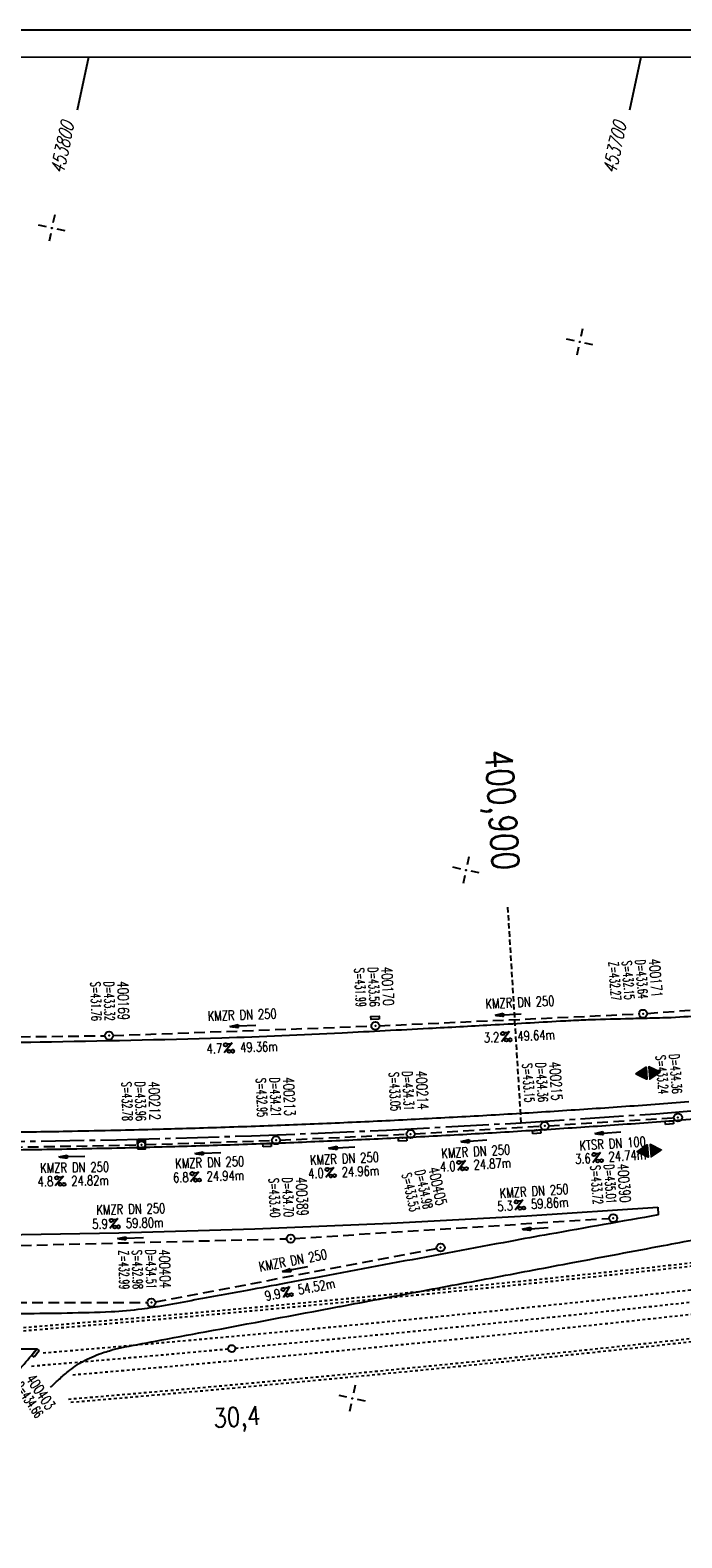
# Model space of a CAD drawing. Extents: x 0 to 1135, y 0 to 420.
# Tile 16 of 48: x 629 to 749, y 141 to 420. Entities that reach past the tile are written whole.
import ezdxf
from ezdxf.enums import TextEntityAlignment as Align

# ---------------------------------------------------------------- set-up
doc = ezdxf.new("R2010")
doc.units = 0
doc.header["$LTSCALE"] = 2
doc.header["$MEASUREMENT"] = 0
for name, pattern in [('ACAD_ISO03W100', [0.5, 0.25, -0.25]), ('ACAD_ISO05W100', [0.5, 0.25, -0.25]), ('ACHSE', [5.5, 4, -0.5, 0.5, -0.5]), ('AUSGEZOGEN', [0]), ('GESTRICH-X2', [1.5, 1, -0.5]), ('GESTRICHELT', [0.75, 0.5, -0.25])]:
    doc.linetypes.add(name, pattern=pattern)
doc.layers.get('0').update_dxf_attribs({"linetype": 'AUSGEZOGEN'})
for name, color, linetype in [('ACHSETOP', 250, 'ACHSE'), ('Bahnachse', 7, 'CONTINUOUS'), ('FBR', 8, 'CONTINUOUS'), ('GEF', 7, 'AUSGEZOGEN'), ('Gleisachsen', 7, 'CONTINUOUS'), ('HEKTOM', 250, 'GESTRICHELT'), ('KANAL', 7, 'GESTRICH-X2'), ('NETZ', 250, 'CONTINUOUS'), ('PFEIL', 7, 'CONTINUOUS'), ('RAHMEN', 250, 'AUSGEZOGEN'), ('SCHACHTNR', 6, 'CONTINUOUS'), ('SCHSYMBOL', 7, 'CONTINUOUS'), ('TEXTO', 4, 'CONTINUOUS'), ('TEXTU', 4, 'CONTINUOUS'), ('TUNNEL', 15, 'CONTINUOUS')]:
    doc.layers.add(name, color=color, linetype=linetype)
doc.styles.add('ROMANS', font='romans.shx', dxfattribs={"width": 0.8})

# ---------------------------------------------------------------- blocks, each defined once
blk = doc.blocks.new('IKR')
at = {"color": 0}
for p, q in [((-2.5, 0), (-1, 0)), ((0, 1), (0, 2.5)), ((1, 0), (2.5, 0)), ((0, -2.5), (0, -1))]:
    blk.add_line(p, q, dxfattribs=at)
blk.add_circle((0, 0), 0.05, dxfattribs=at)
blk.add_point((0, 0), dxfattribs=at)
blk = doc.blocks.new('GST')
at = {"color": 0}
blk.add_circle((0, 0), 0.75, dxfattribs=at)
blk.add_point((0, 0), dxfattribs=at)
blk = doc.blocks.new('10')
blk.add_blockref('GST', (0, 0))
blk = doc.blocks.new('PROM')
blk.add_line((1.57, 1.82), (0.02, 0.02))
for centre, radius in [((0.32, 1.51), 0.317), ((0.94, 0.29), 0.283), ((1.64, 0.29), 0.283)]:
    blk.add_circle(centre, radius)
blk.add_arc((0.99, 2.68), 1.03, 239.1414, 303.3549)
blk = doc.blocks.new('PFEIL2')
at = {"color": 0}
for p, q in [((0.88, 0), (-2.4, -0.01)), ((0.88, -0.27), (0.88, 0.28)), ((0.88, 0.28), (2.43, 0.01)), ((0.91, 0.27), (0.88, 0.26)), ((0.97, 0.26), (0.88, 0.25)), ((1.02, 0.25), (0.88, 0.23)), ((1.07, 0.24), (0.88, 0.21)), ((1.13, 0.23), (0.88, 0.19)), ((1.18, 0.22), (0.88, 0.17)), ((1.24, 0.21), (0.88, 0.15)), ((1.29, 0.21), (0.88, 0.14)), ((1.34, 0.2), (0.88, 0.12)), ((1.4, 0.19), (0.88, 0.1)), ((1.45, 0.18), (0.88, 0.08)), ((1.51, 0.17), (0.88, 0.06)), ((1.56, 0.16), (0.88, 0.04)), ((1.61, 0.15), (0.88, 0.02)), ((1.67, 0.14), (0.88, 0.01)), ((1.72, 0.13), (0.88, -0.01)), ((1.78, 0.12), (0.88, -0.03)), ((1.83, 0.11), (0.88, -0.05)), ((1.88, 0.1), (0.88, -0.07)), ((1.94, 0.09), (0.88, -0.09)), ((2.05, 0.08), (0.88, -0.12)), ((1.99, 0.08), (0.88, -0.11)), ((2.1, 0.07), (0.88, -0.14)), ((2.15, 0.06), (0.88, -0.16)), ((2.21, 0.05), (0.88, -0.18)), ((2.26, 0.04), (0.88, -0.2)), ((2.32, 0.03), (0.88, -0.22)), ((2.37, 0.02), (0.88, -0.23)), ((2.42, 0.01), (0.88, -0.25)), ((2.43, 0.01), (0.88, -0.27))]:
    blk.add_line(p, q, dxfattribs=at)
blk = doc.blocks.new('13')
blk.add_lwpolyline([(0.76, 1.22), (-0.75, 1.22), (-0.75, 1.8), (0.76, 1.8)], close=True)
at = {"rotation": 180}
blk.add_blockref('GST', (0, 0), dxfattribs=at)
blk = doc.blocks.new('20')
blk.add_lwpolyline([(-0.75, -0.75), (0.75, -0.75), (0.75, 0.75), (-0.75, 0.75)], close=True)
blk.add_circle((0, 0), 0.676)
blk.add_point((0, 0))
blk = doc.blocks.new('30S')
at = {"color": 0}
for p, q in [((-0.75, -0.58), (-0.75, 0)), ((-0.75, 0), (0.75, 0)), ((0.75, 0), (0.75, -0.58)), ((0.75, -0.58), (-0.75, -0.58))]:
    blk.add_line(p, q, dxfattribs=at)
blk.add_point((0, 0), dxfattribs=at)
blk = doc.blocks.new('*X21')
at = {"color": 0}
for p, q in [((377.11, 181.02), (378.19, 182.1)), ((377.11, 180.99), (378.2, 182.08)), ((377.12, 181.04), (378.18, 182.1)), ((377.12, 180.99), (378.2, 182.08)), ((377.12, 180.99), (378.2, 182.07)), ((377.13, 180.99), (378.21, 182.06)), ((377.14, 181.06), (378.18, 182.11)), ((377.14, 180.99), (378.21, 182.06)), ((377.15, 181.09), (378.18, 182.11)), ((377.15, 180.99), (378.21, 182.05)), ((377.16, 181.11), (378.17, 182.12)), ((377.16, 180.99), (378.22, 182.05)), ((377.17, 181.13), (378.17, 182.13)), ((377.17, 180.99), (378.22, 182.04)), ((377.18, 181.15), (378.17, 182.13)), ((377.18, 180.99), (378.22, 182.04)), ((377.19, 180.99), (378.23, 182.03)), ((377.2, 181.17), (378.16, 182.14)), ((377.2, 180.99), (378.23, 182.02)), ((377.2, 180.99), (378.23, 182.02)), ((377.21, 181.19), (378.16, 182.14)), ((377.21, 180.99), (378.24, 182.01)), ((377.22, 181.21), (378.16, 182.15)), ((377.22, 180.99), (378.24, 182.01)), ((377.23, 181.23), (378.15, 182.15)), ((377.23, 180.99), (378.24, 182)), ((377.24, 180.99), (378.25, 182)), ((377.25, 181.25), (378.15, 182.16)), ((377.25, 180.99), (378.25, 181.99)), ((377.26, 181.27), (378.15, 182.16)), ((377.26, 180.99), (378.25, 181.99)), ((377.27, 181.29), (378.14, 182.17)), ((377.27, 180.99), (378.25, 181.98)), ((377.27, 180.99), (378.26, 181.97)), ((377.28, 181.32), (378.14, 182.18)), ((377.28, 180.99), (378.26, 181.97)), ((377.29, 181.34), (378.14, 182.18)), ((377.29, 180.99), (378.26, 181.96)), ((377.3, 180.99), (378.27, 181.96)), ((377.31, 181.36), (378.14, 182.19)), ((377.31, 180.99), (378.27, 181.95)), ((377.32, 181.38), (378.13, 182.19)), ((377.32, 180.99), (378.27, 181.95)), ((377.33, 181.4), (378.13, 182.2)), ((377.33, 180.99), (378.28, 181.94)), ((377.34, 181.42), (378.13, 182.2)), ((377.34, 180.99), (378.28, 181.93)), ((377.35, 181.44), (378.12, 182.21)), ((377.35, 180.99), (378.28, 181.93)), ((377.35, 180.99), (378.29, 181.92)), ((377.36, 180.99), (378.29, 181.92)), ((377.37, 181.46), (378.12, 182.22)), ((377.37, 180.99), (378.29, 181.91)), ((377.38, 181.48), (378.12, 182.22)), ((377.38, 180.99), (378.3, 181.91)), ((377.39, 181.5), (378.11, 182.23)), ((377.39, 180.99), (378.3, 181.9)), ((377.4, 181.52), (378.11, 182.23)), ((377.4, 180.99), (378.3, 181.9)), ((377.41, 181.55), (378.11, 182.24)), ((377.41, 180.99), (378.31, 181.89)), ((377.42, 180.99), (378.31, 181.88)), ((377.43, 181.57), (378.1, 182.24)), ((377.43, 180.99), (378.31, 181.88)), ((377.43, 180.99), (378.32, 181.87)), ((377.44, 181.59), (378.1, 182.25)), ((377.44, 180.99), (378.32, 181.87)), ((377.45, 181.61), (378.1, 182.25)), ((377.45, 180.99), (378.32, 181.86)), ((377.46, 181.63), (378.09, 182.26)), ((377.46, 180.99), (378.33, 181.86)), ((377.47, 181.65), (378.09, 182.27)), ((377.47, 180.99), (378.33, 181.85)), ((377.48, 180.99), (378.33, 181.85)), ((377.49, 181.67), (378.09, 182.27)), ((377.49, 180.99), (378.34, 181.84)), ((377.5, 181.69), (378.08, 182.28)), ((377.5, 180.99), (378.34, 181.83)), ((377.5, 180.99), (378.34, 181.83)), ((377.51, 181.71), (378.08, 182.28)), ((377.51, 180.99), (378.35, 181.82)), ((377.52, 181.73), (378.08, 182.29)), ((377.52, 180.99), (378.35, 181.82)), ((377.53, 181.75), (378.07, 182.29)), ((377.53, 180.99), (378.35, 181.81)), ((377.54, 180.99), (378.36, 181.81)), ((377.55, 181.78), (378.07, 182.3)), ((377.55, 180.99), (378.36, 181.8)), ((377.56, 181.8), (378.07, 182.3)), ((377.56, 180.99), (378.36, 181.79)), ((377.57, 181.82), (378.06, 182.31)), ((377.57, 180.99), (378.36, 181.79)), ((377.58, 181.84), (378.06, 182.32)), ((377.58, 180.99), (378.37, 181.78)), ((377.58, 180.99), (378.37, 181.78)), ((377.59, 180.99), (378.37, 181.77)), ((377.6, 181.86), (378.06, 182.32)), ((377.6, 180.99), (378.38, 181.77)), ((377.61, 181.88), (378.05, 182.33)), ((377.61, 180.99), (378.38, 181.76)), ((377.62, 181.9), (378.05, 182.33)), ((377.62, 180.99), (378.38, 181.76)), ((377.63, 181.92), (378.05, 182.34)), ((377.63, 180.99), (378.39, 181.75)), ((377.64, 181.94), (378.04, 182.34)), ((377.64, 180.99), (378.39, 181.74)), ((377.65, 180.99), (378.39, 181.74)), ((377.65, 180.99), (378.4, 181.73)), ((377.66, 181.96), (378.04, 182.35)), ((377.66, 180.99), (378.4, 181.73)), ((377.67, 181.98), (378.04, 182.36)), ((377.67, 180.99), (378.4, 181.72)), ((377.68, 182.01), (378.03, 182.36)), ((377.68, 180.99), (378.41, 181.72)), ((377.69, 182.03), (378.03, 182.37)), ((377.69, 180.99), (378.41, 181.71)), ((377.7, 182.05), (378.03, 182.37)), ((377.7, 180.99), (378.41, 181.71)), ((377.71, 180.99), (378.42, 181.7)), ((377.72, 182.07), (378.03, 182.38)), ((377.72, 180.99), (378.42, 181.69)), ((377.73, 182.09), (378.02, 182.38)), ((377.73, 180.99), (378.42, 181.69)), ((377.73, 180.99), (378.43, 181.68)), ((377.74, 182.11), (378.02, 182.39)), ((377.74, 180.99), (378.43, 181.68)), ((377.75, 182.13), (378.02, 182.39)), ((377.75, 180.99), (378.43, 181.67)), ((377.76, 182.15), (378.01, 182.4)), ((377.76, 180.99), (378.44, 181.67)), ((377.77, 180.99), (378.44, 181.66)), ((377.78, 182.17), (378.01, 182.41)), ((377.78, 180.99), (378.44, 181.65)), ((377.79, 182.19), (378.01, 182.41)), ((377.79, 180.99), (378.45, 181.65)), ((377.8, 182.21), (378, 182.42)), ((377.8, 180.99), (378.45, 181.64)), ((377.81, 182.24), (378, 182.42)), ((377.81, 180.99), (378.45, 181.64)), ((377.81, 180.99), (378.46, 181.63)), ((377.82, 182.26), (378, 182.43)), ((377.82, 180.99), (378.46, 181.63)), ((377.83, 180.99), (378.46, 181.62)), ((377.84, 182.28), (377.99, 182.43)), ((377.84, 180.99), (378.47, 181.62)), ((377.85, 182.3), (377.99, 182.44)), ((377.85, 180.99), (378.47, 181.61)), ((377.86, 182.32), (377.99, 182.44)), ((377.86, 180.99), (378.47, 181.6)), ((377.87, 182.34), (377.98, 182.45)), ((377.87, 180.99), (378.47, 181.6)), ((377.88, 180.99), (378.48, 181.59)), ((377.88, 180.99), (378.48, 181.59)), ((377.89, 182.36), (377.98, 182.46)), ((377.89, 180.99), (378.48, 181.58)), ((377.9, 182.38), (377.98, 182.46)), ((377.9, 180.99), (378.49, 181.58)), ((377.91, 182.4), (377.97, 182.47)), ((377.91, 180.99), (378.49, 181.57)), ((377.92, 182.42), (377.97, 182.47)), ((377.92, 180.99), (378.49, 181.57)), ((377.93, 182.44), (377.97, 182.48)), ((377.93, 180.99), (378.5, 181.56)), ((377.94, 180.99), (378.5, 181.55)), ((377.95, 182.47), (377.96, 182.48)), ((377.95, 180.99), (378.5, 181.55)), ((377.96, 180.99), (378.51, 181.54)), ((377.96, 180.99), (378.51, 181.54)), ((377.97, 180.99), (378.51, 181.53)), ((377.98, 180.99), (378.52, 181.53)), ((377.99, 180.99), (378.52, 181.52)), ((378, 180.99), (378.52, 181.51)), ((378.01, 180.99), (378.53, 181.51)), ((378.02, 180.99), (378.53, 181.5)), ((378.03, 180.99), (378.53, 181.5)), ((378.03, 180.99), (378.54, 181.49)), ((378.04, 180.99), (378.54, 181.49)), ((378.05, 180.99), (378.54, 181.48)), ((378.06, 180.99), (378.55, 181.48)), ((378.07, 180.99), (378.55, 181.47)), ((378.08, 180.99), (378.55, 181.46)), ((378.09, 180.99), (378.56, 181.46)), ((378.1, 180.99), (378.56, 181.45)), ((378.11, 180.99), (378.56, 181.45)), ((378.11, 180.99), (378.57, 181.44)), ((378.12, 180.99), (378.57, 181.44)), ((378.13, 180.99), (378.57, 181.43)), ((378.14, 180.99), (378.58, 181.42)), ((378.15, 180.99), (378.58, 181.42)), ((378.16, 180.99), (378.58, 181.41)), ((378.17, 180.99), (378.58, 181.41)), ((378.18, 180.99), (378.59, 181.4)), ((378.19, 180.99), (378.59, 181.4)), ((378.19, 180.99), (378.59, 181.39)), ((378.2, 180.99), (378.6, 181.39)), ((378.21, 180.99), (378.6, 181.38)), ((378.22, 180.99), (378.6, 181.37)), ((378.23, 180.99), (378.61, 181.37)), ((378.24, 180.99), (378.61, 181.36)), ((378.25, 180.99), (378.61, 181.36)), ((378.26, 180.99), (378.62, 181.35)), ((378.26, 180.99), (378.62, 181.35)), ((378.27, 180.99), (378.62, 181.34)), ((378.28, 180.99), (378.63, 181.34)), ((378.29, 180.99), (378.63, 181.33)), ((378.3, 180.99), (378.63, 181.32)), ((378.31, 180.99), (378.64, 181.32)), ((378.32, 180.99), (378.64, 181.31)), ((378.33, 180.99), (378.64, 181.31)), ((378.34, 180.99), (378.65, 181.3)), ((378.34, 180.99), (378.65, 181.3)), ((378.35, 180.99), (378.65, 181.29)), ((378.36, 180.99), (378.66, 181.28)), ((378.37, 180.99), (378.66, 181.28)), ((378.38, 180.99), (378.66, 181.27)), ((378.39, 180.99), (378.67, 181.27)), ((378.4, 180.99), (378.67, 181.26)), ((378.41, 180.99), (378.67, 181.26)), ((378.42, 180.99), (378.68, 181.25)), ((378.42, 180.99), (378.68, 181.25)), ((378.43, 180.99), (378.68, 181.24)), ((378.44, 180.99), (378.69, 181.23)), ((378.45, 180.99), (378.69, 181.23)), ((378.46, 180.99), (378.69, 181.22)), ((378.47, 180.99), (378.69, 181.22)), ((378.48, 180.99), (378.7, 181.21)), ((378.49, 180.99), (378.7, 181.21)), ((378.49, 180.99), (378.7, 181.2)), ((378.5, 180.99), (378.71, 181.2)), ((378.51, 180.99), (378.71, 181.19)), ((378.52, 180.99), (378.71, 181.18)), ((378.53, 180.99), (378.72, 181.18)), ((378.54, 180.99), (378.72, 181.17)), ((378.55, 180.99), (378.72, 181.17)), ((378.56, 180.99), (378.73, 181.16)), ((378.57, 180.99), (378.73, 181.16)), ((378.57, 180.99), (378.73, 181.15)), ((378.58, 180.99), (378.74, 181.14)), ((378.59, 180.99), (378.74, 181.14)), ((378.6, 180.99), (378.74, 181.13)), ((378.61, 180.99), (378.75, 181.13)), ((378.62, 180.99), (378.75, 181.12)), ((378.63, 180.99), (378.75, 181.12)), ((378.64, 180.99), (378.76, 181.11)), ((378.64, 180.99), (378.76, 181.11)), ((378.65, 180.99), (378.76, 181.1)), ((378.66, 180.99), (378.77, 181.09)), ((378.67, 180.99), (378.77, 181.09)), ((378.68, 180.99), (378.77, 181.08)), ((378.69, 180.99), (378.78, 181.08)), ((378.7, 180.99), (378.78, 181.07)), ((378.71, 180.99), (378.78, 181.07)), ((378.72, 180.99), (378.79, 181.06)), ((378.72, 180.99), (378.79, 181.06)), ((378.73, 180.99), (378.79, 181.05)), ((378.74, 180.99), (378.8, 181.04)), ((378.75, 180.99), (378.8, 181.04)), ((378.76, 180.99), (378.8, 181.03)), ((378.77, 180.99), (378.8, 181.03)), ((378.78, 180.99), (378.81, 181.02)), ((378.79, 180.99), (378.81, 181.02)), ((378.8, 180.99), (378.81, 181.01)), ((378.8, 180.99), (378.82, 181)), ((378.81, 180.99), (378.82, 181)), ((377.1, 180.56), (377.12, 180.58)), ((377.1, 180.57), (377.11, 180.58)), ((377.11, 180.55), (377.14, 180.58)), ((377.11, 180.55), (377.13, 180.58)), ((377.11, 180.56), (377.13, 180.58)), ((377.12, 180.53), (377.17, 180.58)), ((377.12, 180.53), (377.16, 180.58)), ((377.12, 180.54), (377.15, 180.58)), ((377.13, 180.51), (377.21, 180.58)), ((377.13, 180.51), (377.2, 180.58)), ((377.13, 180.52), (377.19, 180.58)), ((377.13, 180.52), (377.18, 180.58)), ((377.14, 180.49), (377.23, 180.58)), ((377.14, 180.49), (377.22, 180.58)), ((377.14, 180.5), (377.21, 180.58)), ((377.15, 180.47), (377.26, 180.58)), ((377.15, 180.48), (377.25, 180.58)), ((377.15, 180.48), (377.24, 180.58)), ((377.16, 180.46), (377.29, 180.58)), ((377.16, 180.46), (377.28, 180.58)), ((377.16, 180.47), (377.27, 180.58)), ((377.17, 180.44), (377.31, 180.58)), ((377.17, 180.44), (377.3, 180.58)), ((377.17, 180.45), (377.29, 180.58)), ((377.18, 180.42), (377.34, 180.58)), ((377.18, 180.43), (377.33, 180.58)), ((377.18, 180.43), (377.32, 180.58)), ((377.19, 180.41), (377.36, 180.58)), ((377.19, 180.41), (377.36, 180.58)), ((377.19, 180.42), (377.35, 180.58)), ((377.2, 180.39), (377.39, 180.58)), ((377.2, 180.39), (377.38, 180.58)), ((377.2, 180.4), (377.37, 180.58)), ((377.21, 180.37), (377.42, 180.58)), ((377.21, 180.38), (377.41, 180.58)), ((377.21, 180.38), (377.4, 180.58)), ((377.22, 180.35), (377.44, 180.58)), ((377.22, 180.36), (377.44, 180.58)), ((377.22, 180.37), (377.43, 180.58)), ((377.23, 180.34), (377.47, 180.58)), ((377.23, 180.34), (377.46, 180.58)), ((377.23, 180.35), (377.45, 180.58)), ((377.24, 180.32), (377.51, 180.58)), ((377.24, 180.32), (377.5, 180.58)), ((377.24, 180.33), (377.49, 180.58)), ((377.24, 180.33), (377.48, 180.58)), ((377.25, 180.3), (377.53, 180.58)), ((377.25, 180.3), (377.52, 180.58)), ((377.25, 180.31), (377.51, 180.58)), ((377.26, 180.28), (377.56, 180.58)), ((377.26, 180.29), (377.55, 180.58)), ((377.26, 180.29), (377.54, 180.58)), ((377.27, 180.27), (377.59, 180.58)), ((377.27, 180.27), (377.58, 180.58)), ((377.27, 180.28), (377.57, 180.58)), ((377.28, 180.25), (377.61, 180.58)), ((377.28, 180.25), (377.6, 180.58)), ((377.28, 180.26), (377.59, 180.58)), ((377.29, 180.23), (377.64, 180.58)), ((377.29, 180.24), (377.63, 180.58)), ((377.29, 180.24), (377.62, 180.58)), ((377.3, 180.21), (377.67, 180.58)), ((377.3, 180.22), (377.66, 180.58)), ((377.3, 180.23), (377.65, 180.58)), ((377.31, 180.2), (377.69, 180.58)), ((377.31, 180.2), (377.68, 180.58)), ((377.31, 180.21), (377.67, 180.58)), ((377.32, 180.18), (377.72, 180.58)), ((377.32, 180.19), (377.71, 180.58)), ((377.32, 180.19), (377.7, 180.58)), ((377.33, 180.16), (377.74, 180.58)), ((377.33, 180.17), (377.74, 180.58)), ((377.33, 180.18), (377.73, 180.58)), ((377.34, 180.16), (377.75, 180.58)), ((377.34, 180.15), (377.76, 180.58)), ((377.34, 180.15), (377.77, 180.58)), ((377.35, 180.14), (377.78, 180.58)), ((377.35, 180.14), (377.79, 180.58)), ((377.35, 180.13), (377.8, 180.58)), ((377.35, 180.12), (377.81, 180.58)), ((377.36, 180.12), (377.82, 180.58)), ((377.36, 180.11), (377.82, 180.58)), ((377.36, 180.11), (377.83, 180.58)), ((377.37, 180.1), (377.84, 180.58)), ((377.37, 180.1), (377.85, 180.58)), ((377.37, 180.09), (377.86, 180.58)), ((377.38, 180.09), (377.87, 180.58)), ((377.38, 180.08), (377.88, 180.58)), ((377.38, 180.07), (377.89, 180.58)), ((377.39, 180.07), (377.89, 180.58)), ((377.39, 180.06), (377.9, 180.58)), ((377.39, 180.06), (377.91, 180.58)), ((377.4, 180.05), (377.92, 180.58)), ((377.4, 180.05), (377.93, 180.58)), ((377.4, 180.04), (377.94, 180.58)), ((377.41, 180.04), (377.95, 180.58)), ((377.41, 180.03), (377.96, 180.58)), ((377.41, 180.02), (377.97, 180.58)), ((377.42, 180.02), (377.97, 180.58)), ((377.42, 180.01), (377.98, 180.58)), ((377.42, 180.01), (377.99, 180.58)), ((377.43, 180), (378, 180.58)), ((377.43, 180), (378.01, 180.58)), ((377.43, 179.99), (378.02, 180.58)), ((377.44, 179.98), (378.03, 180.58)), ((377.44, 179.98), (378.04, 180.58)), ((377.44, 179.97), (378.05, 180.58)), ((377.45, 179.97), (378.05, 180.58)), ((377.45, 179.96), (378.06, 180.58)), ((377.45, 179.96), (378.07, 180.58)), ((377.46, 179.95), (378.08, 180.58)), ((377.46, 179.95), (378.09, 180.58)), ((377.46, 179.94), (378.1, 180.58)), ((377.46, 179.93), (378.11, 180.58)), ((377.47, 179.93), (378.12, 180.58)), ((377.47, 179.92), (378.12, 180.58)), ((377.47, 179.92), (378.13, 180.58)), ((377.48, 179.91), (378.14, 180.58)), ((377.48, 179.91), (378.15, 180.58)), ((377.48, 179.9), (378.16, 180.58)), ((377.49, 179.9), (378.17, 180.58)), ((377.49, 179.89), (378.18, 180.58)), ((377.49, 179.88), (378.19, 180.58)), ((377.5, 179.88), (378.2, 180.58)), ((377.5, 179.87), (378.2, 180.58)), ((377.5, 179.87), (378.21, 180.58)), ((377.51, 179.86), (378.22, 180.58)), ((377.51, 179.86), (378.23, 180.58)), ((377.51, 179.85), (378.24, 180.58)), ((377.52, 179.84), (378.25, 180.58)), ((377.52, 179.84), (378.26, 180.58)), ((377.52, 179.83), (378.27, 180.58)), ((377.53, 179.83), (378.28, 180.58)), ((377.53, 179.82), (378.28, 180.58)), ((377.53, 179.82), (378.29, 180.58)), ((377.54, 179.81), (378.3, 180.58)), ((377.54, 179.81), (378.31, 180.58)), ((377.54, 179.8), (378.32, 180.58)), ((377.55, 179.79), (378.33, 180.58)), ((377.55, 179.79), (378.34, 180.58)), ((377.55, 179.78), (378.35, 180.58)), ((377.56, 179.78), (378.35, 180.58)), ((377.56, 179.77), (378.36, 180.58)), ((377.56, 179.77), (378.37, 180.58)), ((377.57, 179.76), (378.38, 180.58)), ((377.57, 179.76), (378.39, 180.58)), ((377.57, 179.75), (378.4, 180.58)), ((377.57, 179.74), (378.41, 180.58)), ((377.58, 179.74), (378.42, 180.58)), ((377.58, 179.73), (378.43, 180.58)), ((377.58, 179.73), (378.43, 180.58)), ((377.59, 179.72), (378.44, 180.58)), ((377.59, 179.72), (378.45, 180.58)), ((377.59, 179.71), (378.46, 180.58)), ((377.6, 179.7), (378.47, 180.58)), ((377.6, 179.7), (378.48, 180.58)), ((377.6, 179.69), (378.49, 180.58)), ((377.61, 179.69), (378.5, 180.58)), ((377.61, 179.68), (378.5, 180.58)), ((377.61, 179.68), (378.51, 180.58)), ((377.62, 179.67), (378.52, 180.58)), ((377.62, 179.67), (378.53, 180.58)), ((377.62, 179.66), (378.54, 180.58)), ((377.63, 179.65), (378.55, 180.58)), ((377.63, 179.65), (378.56, 180.58)), ((377.63, 179.64), (378.57, 180.58)), ((377.64, 179.64), (378.58, 180.58)), ((377.64, 179.63), (378.58, 180.58)), ((377.64, 179.63), (378.59, 180.58)), ((377.65, 179.62), (378.6, 180.58)), ((377.65, 179.62), (378.61, 180.58)), ((377.65, 179.61), (378.62, 180.58)), ((377.66, 179.6), (378.63, 180.58)), ((377.66, 179.6), (378.64, 180.58)), ((377.66, 179.59), (378.65, 180.58)), ((377.67, 179.59), (378.66, 180.58)), ((377.67, 179.58), (378.66, 180.58)), ((377.67, 179.58), (378.67, 180.58)), ((377.68, 179.57), (378.68, 180.58)), ((377.68, 179.56), (378.69, 180.58)), ((377.68, 179.56), (378.7, 180.58)), ((377.68, 179.55), (378.71, 180.58)), ((377.69, 179.55), (378.72, 180.58)), ((377.69, 179.54), (378.73, 180.58)), ((377.69, 179.54), (378.73, 180.58)), ((377.7, 179.53), (378.74, 180.58)), ((377.7, 179.53), (378.75, 180.58)), ((377.7, 179.52), (378.76, 180.58)), ((377.71, 179.51), (378.77, 180.58)), ((377.71, 179.51), (378.78, 180.58)), ((377.71, 179.5), (378.79, 180.58)), ((377.72, 179.5), (378.8, 180.58)), ((377.72, 179.49), (378.81, 180.58)), ((377.72, 179.49), (378.81, 180.58)), ((377.73, 179.47), (378.81, 180.54)), ((377.74, 179.46), (378.79, 180.52)), ((377.74, 179.46), (378.78, 180.5)), ((377.74, 179.45), (378.77, 180.48)), ((377.75, 179.45), (378.76, 180.46)), ((377.75, 179.44), (378.75, 180.44)), ((377.75, 179.44), (378.73, 180.42)), ((377.76, 179.43), (378.72, 180.4)), ((377.76, 179.42), (378.71, 180.37)), ((377.76, 179.42), (378.7, 180.35)), ((377.77, 179.41), (378.68, 180.33)), ((377.77, 179.41), (378.67, 180.31)), ((377.77, 179.4), (378.66, 180.29)), ((377.78, 179.4), (378.65, 180.27)), ((377.78, 179.39), (378.64, 180.25)), ((377.78, 179.39), (378.62, 180.23)), ((377.79, 179.38), (378.61, 180.21)), ((377.79, 179.37), (378.6, 180.19)), ((377.79, 179.37), (378.59, 180.17)), ((377.79, 179.36), (378.58, 180.14)), ((377.8, 179.36), (378.56, 180.12)), ((377.8, 179.35), (378.55, 180.1)), ((377.8, 179.35), (378.54, 180.08)), ((377.81, 179.34), (378.53, 180.06)), ((377.81, 179.33), (378.52, 180.04)), ((377.81, 179.33), (378.5, 180.02)), ((377.82, 179.32), (378.49, 180)), ((377.82, 179.32), (378.48, 179.98)), ((377.82, 179.31), (378.47, 179.96)), ((377.83, 179.31), (378.46, 179.94)), ((377.83, 179.3), (378.44, 179.91)), ((377.83, 179.3), (378.43, 179.89)), ((377.84, 179.29), (378.42, 179.87)), ((377.84, 179.28), (378.41, 179.85)), ((377.84, 179.28), (378.4, 179.83)), ((377.85, 179.27), (378.38, 179.81)), ((377.85, 179.27), (378.37, 179.79)), ((377.85, 179.26), (378.36, 179.77)), ((377.86, 179.26), (378.35, 179.75)), ((377.86, 179.25), (378.33, 179.73)), ((377.86, 179.25), (378.32, 179.71)), ((377.87, 179.24), (378.31, 179.68)), ((377.87, 179.23), (378.3, 179.66)), ((377.87, 179.23), (378.29, 179.64)), ((377.88, 179.22), (378.27, 179.62)), ((377.88, 179.22), (378.26, 179.6)), ((377.88, 179.21), (378.25, 179.58)), ((377.89, 179.21), (378.24, 179.56)), ((377.89, 179.2), (378.23, 179.54)), ((377.89, 179.19), (378.21, 179.52)), ((377.89, 179.19), (378.2, 179.5)), ((377.9, 179.18), (378.19, 179.48)), ((377.9, 179.18), (378.18, 179.45)), ((377.9, 179.17), (378.17, 179.43)), ((377.91, 179.17), (378.15, 179.41)), ((377.91, 179.16), (378.14, 179.39)), ((377.91, 179.16), (378.13, 179.37)), ((377.92, 179.15), (378.12, 179.35)), ((377.92, 179.14), (378.11, 179.33)), ((377.92, 179.14), (378.09, 179.31)), ((377.93, 179.13), (378.08, 179.29)), ((377.93, 179.13), (378.07, 179.27)), ((377.93, 179.12), (378.06, 179.25)), ((377.94, 179.12), (378.04, 179.22)), ((377.94, 179.11), (378.03, 179.2)), ((377.94, 179.11), (378.02, 179.18)), ((377.95, 179.1), (378.01, 179.16)), ((377.95, 179.09), (378, 179.14)), ((377.95, 179.09), (377.98, 179.12)), ((377.96, 179.08), (377.97, 179.1))]:
    blk.add_line(p, q, dxfattribs=at)
blk = doc.blocks.new('HOCHP')
for points in [[(-0.01, 2.24), (-1.15, 0.27), (1.12, 0.27)], [(-0.01, -2.24), (-1.15, -0.27), (1.12, -0.27)]]:
    blk.add_lwpolyline(points, close=True)
at = {"xscale": 1.311372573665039, "yscale": 1.311372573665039, "zscale": 1.311372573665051}
blk.add_blockref('*X21', (-495.66, -237.08), dxfattribs=at)

msp = doc.modelspace()

# ---------------------------------------------------------------- linework, layer by layer
at = {"layer": 'ACHSETOP'}
msp.add_lwpolyline([(25, 214.13), (194.74, 214.13), (394.75, 214.13), (444.74, 214.13), (469.74, 214.13), (494.74, 214.13), (519.75, 214.13), (544.74, 214.13), (569.74, 214.13), (594.74, 214.13), (599.25, 214.13), (619.75, 214.24), (644.74, 214.65), (669.73, 215.38), (694.71, 216.43), (719.67, 217.79), (744.62, 219.47), (769.54, 221.46)], dxfattribs=at)
at = {"layer": 'Bahnachse', "linetype": 'Continuous'}
msp.add_circle((666.08, 176.02), 0.65, dxfattribs=at)
at = {"layer": 'Bahnachse', "linetype": 'ACAD_ISO05W100'}
for start, end in [(275.23421, 276.47004), (274.74112, 275.21728)]:
    msp.add_arc((265.33, 4557.73), 4400, start, end, dxfattribs=at)
at = {"layer": 'FBR'}
for p, q in [((744.99, 202.2), (745.02, 200.74)), ((566.15, 175.89), (629.96, 175.96))]:
    msp.add_line(p, q, dxfattribs=at)
for points in [[(632.48, 168.84, -0.009319), (633.99, 170.24, -0.008776), (635.77, 171.77, -0.047448), (638.51, 173.64, -0.043313), (641.84, 175.11, -0.010638), (644.36, 175.91, -0.025121), (645.44, 176.17, -0.000498), (651.94, 177.39, 0.000351), (661.14, 179.11, 0.000001), (685.94, 183.77, 0.000098), (686.21, 183.82, 0.000036), (700.61, 186.53, -0.000002), (715, 189.24, -0.000023), (729.21, 191.92, -0.000019), (746.05, 195.09, -0.003046), (758.19, 197.3, -0.001835)], [(517.48, 212.59), (519.75, 212.63, -0.000009), (532.25, 212.63, 0.000009), (544.74, 212.63, 0.000011), (557.24, 212.63, -0.000003), (569.74, 212.63, -0.000017), (582.24, 212.63, 0.000005), (594.74, 212.63, 0.000053), (595.15, 212.63, 0.000005), (599.26, 212.63, 0.001234), (606.7, 212.65, 0.000703), (619.76, 212.74, 0.002173), (629.96, 212.86, 0.001495), (644.78, 213.15, 0.001644), (657.03, 213.47, 0.001579), (669.78, 213.88, 0.001584), (682.26, 214.37, 0.001578), (694.78, 214.93, 0.00157), (707.28, 215.57, 0.001571), (719.76, 216.29, 0.001576), (732.25, 217.09, 0.001577), (744.73, 217.97, 0.001582), (757.2, 218.93, 0.001583)], [(624.33, 216.07, 0.000709), (629.91, 216.14, 0.001125), (636.52, 216.26, 0.000909), (644.7, 216.44, 0.00066), (651.35, 216.6, 0.000786), (656.93, 216.75, 0.000825), (663.23, 216.95, 0.000807), (669.67, 217.16, 0.000775), (675.96, 217.4, 0.000791), (682.12, 217.65, 0.00079), (688.38, 217.92, 0.00079), (694.62, 218.21, 0.000784), (700.87, 218.52, 0.000786), (707.1, 218.85, 0.000785), (713.33, 219.2, 0.000785), (719.56, 219.57, 0.000788), (725.79, 219.96, 0.000787), (732.03, 220.37, 0.000789), (738.25, 220.8, 0.000788), (744.48, 221.24, 0.000791), (750.72, 221.71, 0.000792)]]:
    msp.add_lwpolyline(points, format="xyb", dxfattribs=at)
at = {"layer": 'FBR', "flags": 128}
for points in [[(323.99, 279.88, -0.000006), (352.82, 279.88, -0.000191)], [(339.64, 175.71, -0.000011), (383.67, 175.74, -0.000456)], [(745.02, 200.74, 0.000677), (724.91, 197.17, 0.00187), (717.63, 195.85, 0.000088), (676.08, 188.1, -0.000511), (668.93, 186.78, -0.000531), (657.86, 184.75, -0.001073), (652.38, 183.76, -0.005679), (651.45, 183.61, -0.002603), (649.41, 183.31, -0.02614), (643.73, 182.79, -0.009144), (627.44, 182.46, -0.000213), (593.66, 182.42, 0.000206), (558.73, 182.38, 0.000034), (481.5, 182.24, -0.000124), (460.3, 182.21, -0.000692), (424.89, 182.21, 0.000599)], [(602.58, 232.49, 0.002584), (630.59, 232.77, 0.003693), (664.21, 233.53, 0.005567), (686.49, 234.45, 0.000206), (702.5, 235.29, 0.000285), (714.06, 235.91, 0.000813), (726.98, 236.64, -0.002747), (730.81, 236.84, -0.004066), (732.48, 236.9, -0.000916), (739.91, 237.11, -0.001938), (744, 237.2, 0.003095), (746.56, 237.27, 0.005), (746.64, 237.27, 0.000063), (753.01, 237.6, 0.00444)], [(566.15, 175.89, 0.000834), (569.71, 172.3, 0.00152), (571.68, 170.34, 0.000414), (577.45, 164.61, 0.001528), (579.02, 163.06, 0.050515), (581.36, 161.2, 0.038596), (584.79, 159.35, 0.059496), (588.74, 158.13, 0.055937), (593.12, 157.83, 0.008998), (596.01, 158, 0.012732), (598.04, 158.22, 0.013958), (600.84, 158.66, 0.009368), (604.97, 159.52, 0.040126), (610.37, 161.21, 0.034306), (616.32, 164.11, 0.031884), (619.55, 166.24, 0.015571), (625.71, 171.22, 0.03226), (627.27, 172.75, 0.016762), (629.96, 175.96)]]:
    msp.add_lwpolyline(points, format="xyb", dxfattribs=at)
at = {"layer": 'FBR'}
msp.add_lwpolyline([(91.24, 196.88), (194.74, 196.88), (394.75, 196.88), (444.74, 196.88), (469.74, 196.88), (494.74, 196.88), (519.75, 196.88), (544.74, 196.88), (569.75, 196.88), (594.74, 196.88), (599.3, 196.88), (619.93, 196.99), (645.14, 197.41), (670.34, 198.14), (695.54, 199.2), (720.72, 200.57), (744.99, 202.2)], dxfattribs=at)
at = {"layer": 'Gleisachsen', "linetype": 'ACAD_ISO03W100'}
for radius, start, end in [(4397.75, 274.77134, 278.95665), (4402.25, 274.83854, 278.94742)]:
    msp.add_arc((265.33, 4557.73), radius, start, end, dxfattribs=at)
at = {"layer": 'HEKTOM'}
msp.add_line((719.67, 217.8), (717.21, 257.7), dxfattribs=at)
at = {"layer": 'KANAL'}
for p, q in [((742.99, 238.05), (790.45, 241.57)), ((693.43, 235.75), (741.5, 237.95)), ((644.1, 233.94), (691.91, 235.69)), ((593.77, 233.31), (642.59, 233.91)), ((724.77, 217.26), (747.97, 218.72)), ((675.03, 214.59), (698.44, 215.68)), ((699.96, 215.77), (723.28, 217.17)), ((625.29, 213.28), (648.59, 213.7)), ((650.1, 213.75), (673.51, 214.53)), ((677.72, 196.39), (735.97, 200.11)), ((617.97, 194.88), (676.24, 196.33)), ((651.95, 184.65), (704.02, 194.56)), ((560.11, 184.65), (650.45, 184.52))]:
    msp.add_line(p, q, dxfattribs=at)
at = {"layer": 'NETZ'}
for p, q in [((639.56, 414.98), (637.46, 405.2)), ((741.86, 414.98), (739.75, 405.2))]:
    msp.add_line(p, q, dxfattribs=at)
at = {"layer": 'RAHMEN'}
msp.add_line((1135, 420), (0, 420), dxfattribs=at)
at = {"layer": 'RAHMEN', "const_width": 0.35}
msp.add_lwpolyline([(25, 5), (1130, 5), (1130, 415), (25, 415), (25, 5)], dxfattribs=at)
at = {"layer": 'TUNNEL', "linetype": 'ACAD_ISO03W100'}
for points in [[(635.83, 166.66, 0.008131), (778.44, 181)], [(636.29, 166.09, 0.008109), (778.5, 180.41)]]:
    msp.add_lwpolyline(points, format="xyb", dxfattribs=at)
for radius in [4392.75, 4393.35]:
    msp.add_arc((266.01, 4557.76), radius, 272.97227, 276.67786, dxfattribs=at)

# ---------------------------------------------------------------- block references
at = {"layer": 'GEF'}
for p, rotation in [((743.15, 226.98), 273.8416538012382), ((743.38, 212.59), 273.8416537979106)]:
    msp.add_blockref('HOCHP', p, dxfattribs=dict(at, rotation=rotation))
at = {"layer": 'NETZ', "rotation": 167.8411}
for p in [(632.75, 383.37), (730.51, 362.31), (709.45, 264.55), (688.38, 166.79)]:
    msp.add_blockref('IKR', p, dxfattribs=at)
at = {"layer": 'PFEIL'}
for p, rotation in [((717.25, 237.83), 182.6083655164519), ((668.15, 235.74), 182.0916655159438), ((710.91, 214.46), 183.4438655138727), ((735.71, 215.95), 183.614165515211), ((661.66, 212.2), 181.9414655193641), ((686.44, 213.21), 182.6656655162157), ((636.49, 211.55), 181.0603655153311), ((722.29, 198.25), 183.6374655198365), ((647.31, 196.47), 181.4133655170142), ((677.8, 190.72), 190.7725655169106)]:
    msp.add_blockref('PFEIL2', p, dxfattribs=dict(at, rotation=rotation))
at = {"layer": 'SCHSYMBOL'}
for name, p, rotation in [('13', (692.67, 235.72), 2.726765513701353), ('10', (742.25, 237.98), 4.174765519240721), ('10', (643.34, 233.92), 1.286565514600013), ('GST', (724.03, 217.21), 3.605965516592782), ('30S', (747.08, 218.12), 3.922698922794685), ('GST', (748.71, 218.77), 4.320465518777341), ('GST', (674.27, 214.56), 2.166865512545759), ('30S', (697.7, 215.03), 2.639024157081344), ('GST', (699.2, 215.72), 2.887865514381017), ('30S', (722.52, 216.4), 4.813053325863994), ('20', (649.34, 213.72), 1.44676551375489), ('30S', (672.6, 213.96), 2.14489340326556), ('10', (736.72, 200.15), 3.938065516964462), ('10', (676.99, 196.35), 2.225065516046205), ('10', (704.76, 194.7), 3.016265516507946), ('10', (651.2, 184.51), 1.478665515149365), ('30S', (629.49, 175.37), 51.94385796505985)]:
    msp.add_blockref(name, p, dxfattribs=dict(at, rotation=rotation))
at = {"layer": 'TEXTU'}
for p, rotation in [((716, 232.78), 2.608365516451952), ((664.65, 230.7), 2.091665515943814), ((732.93, 210.39), 3.614165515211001), ((683.48, 207.64), 2.665665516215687), ((707.9, 208.93), 3.443865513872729), ((633.36, 206.08), 1.060365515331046), ((658.44, 206.86), 1.941465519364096), ((718.53, 201.62), 3.637465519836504), ((643.47, 198.21), 1.413365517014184), ((675.55, 185.42), 10.77256551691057)]:
    msp.add_blockref('PROM', p, dxfattribs=dict(at, rotation=rotation))

# ---------------------------------------------------------------- texts
at = {"layer": 'Bahnachse', "linetype": 'Continuous', "style": 'ROMANS', "oblique": 360, "width": 0.8334}
msp.add_text('30,4', height=3.5, rotation=3.84, dxfattribs=at).set_placement((662.77, 161.36))
at = {"layer": 'HEKTOM', "style": 'ROMANS', "width": 0.8}
msp.add_text('400,900', height=5, rotation=273.4816, dxfattribs=at).set_placement((713.01, 286.66))
at = {"layer": 'NETZ', "style": 'ROMANS', "oblique": 16.6, "width": 0.75}
for s, p in [('453800', (634.88, 393.23)), ('453700', (737.17, 393.23))]:
    msp.add_text(s, height=2.5, rotation=77.8411, dxfattribs=at).set_placement(p)
at = {"layer": 'SCHACHTNR', "style": 'ROMANS'}
for s, height, rotation, width, p in [('S=431.99', 1.8, 272.7268, 0.6, (688.78, 246.39)), ('D=433.56', 1.8, 272.7268, 0.6, (691.3, 246.52)), ('400170', 2, 272.7268, 0.7, (693.78, 246.62)), ('Z=432.27', 1.8, 274.1748, 0.6, (735.83, 247.55)), ('S=432.15', 1.8, 274.1748, 0.6, (738.33, 247.71)), ('D=433.64', 1.8, 274.1748, 0.6, (740.83, 247.91)), ('400171', 2, 274.1748, 0.7, (743.33, 248.08)), ('S=431.76', 1.8, 271.2866, 0.6, (639.93, 243.85)), ('D=433.32', 1.8, 271.2866, 0.6, (642.4, 243.9)), ('400169', 2, 271.2866, 0.7, (644.91, 243.96)), ('D=434.36', 1.8, 273.606, 0.6, (722.38, 228.86)), ('400215', 2, 273.606, 0.7, (724.88, 229.02)), ('S=433.24', 1.8, 274.3205, 0.6, (744.6, 230.21)), ('D=434.36', 1.8, 274.3205, 0.6, (747.11, 230.41)), ('D=434.21', 1.8, 272.1669, 0.6, (673.1, 226.12)), ('400213', 2, 272.1669, 0.7, (675.58, 226.2)), ('S=433.05', 1.8, 272.8879, 0.6, (695.18, 227.12)), ('D=434.31', 1.8, 272.8879, 0.6, (697.67, 227.26)), ('400214', 2, 272.8879, 0.7, (700.16, 227.36)), ('S=433.15', 1.8, 273.606, 0.6, (719.89, 228.72)), ('S=432.78', 1.8, 271.4468, 0.6, (645.69, 225.33)), ('D=433.96', 1.8, 271.4468, 0.6, (648.16, 225.38)), ('400212', 2, 271.4468, 0.7, (650.67, 225.44)), ('S=432.95', 1.8, 272.1669, 0.6, (670.58, 226.03)), ('400405', 2, 282.4494, 0.7, (702.45, 209.35)), ('S=433.72', 1.8, 273.9381, 0.6, (732.51, 209.84)), ('D=435.01', 1.8, 273.9381, 0.6, (735.01, 210.01)), ('400390', 2, 273.9381, 0.7, (737.5, 210.17)), ('S=433.40', 1.8, 272.2251, 0.6, (672.95, 207.5)), ('D=434.70', 1.8, 272.2251, 0.6, (675.43, 207.61)), ('400389', 2, 272.2251, 0.7, (677.95, 207.7)), ('S=433.53', 1.8, 282.4494, 0.6, (697.55, 208.27)), ('D=434.98', 1.8, 282.4494, 0.6, (700.02, 208.81)), ('Z=432.99', 1.8, 271.4787, 0.6, (645.1, 194.16)), ('S=432.98', 1.8, 271.4787, 0.6, (647.61, 194.22)), ('D=434.51', 1.8, 271.4787, 0.6, (650.12, 194.29)), ('400404', 2, 271.4787, 0.7, (652.59, 194.33)), ('400403', 2, 303.7021, 0.7, (627.86, 170.4)), ('D=434.66', 1.8, 303.7021, 0.6, (625.77, 169.04))]:
    msp.add_text(s, height=height, rotation=rotation, dxfattribs=dict(at, width=width)).set_placement(p)
at = {"layer": 'TEXTO', "style": 'ROMANS', "width": 0.75}
for s, rotation, p in [('KMZR DN 250', 2.6084, (719.47, 239.2)), ('KMZR DN 250', 2.0917, (668.02, 236.87)), ('KTSR DN 100', 3.6142, (736.66, 213.06)), ('KMZR DN 250', 2.6657, (686.97, 210.28)), ('KMZR DN 250', 3.4439, (711.31, 211.59)), ('KMZR DN 250', 1.0604, (636.98, 208.64)), ('KMZR DN 250', 1.9415, (662.01, 209.57)), ('KMZR DN 250', 3.6375, (722.12, 204.25)), ('KMZR DN 250', 1.4134, (647.39, 200.93)), ('KMZR DN 250', 10.7726, (677.56, 191.44))]:
    msp.add_text(s, height=1.8, rotation=rotation, dxfattribs=at).set_placement(p, align=Align.CENTER)
at = {"layer": 'TEXTU', "style": 'ROMANS', "width": 0.75}
for s, rotation, p in [('3.2', 2.6084, (712.78, 232.64)), ('49.64m', 2.6084, (719.01, 232.92)), ('4.7', 2.0917, (661.44, 230.59)), ('49.36m', 2.0917, (667.65, 230.82)), ('3.6', 3.6142, (729.71, 210.17)), ('24.74m', 3.6142, (735.91, 210.6)), ('4.0', 2.6657, (680.25, 207.48)), ('24.96m', 2.6657, (686.48, 207.77)), ('4.0', 3.4439, (704.68, 208.73)), ('24.87m', 3.4439, (710.9, 209.11)), ('4.8', 1.0604, (630.14, 206.02)), ('24.82m', 1.0604, (636.37, 206.15)), ('6.8', 1.9415, (655.22, 206.74)), ('24.94m', 1.9415, (661.44, 206.97)), ('59.86m', 3.6375, (721.53, 201.82)), ('5.3', 3.6375, (715.3, 201.41)), ('5.9', 1.4134, (640.24, 198.13)), ('59.80m', 1.4134, (646.48, 198.29)), ('9.9', 10.7726, (672.4, 184.82)), ('54.52m', 10.7726, (678.5, 185.97))]:
    msp.add_text(s, height=1.8, rotation=rotation, dxfattribs=at).set_placement(p)

doc.saveas('drawing.dxf')
